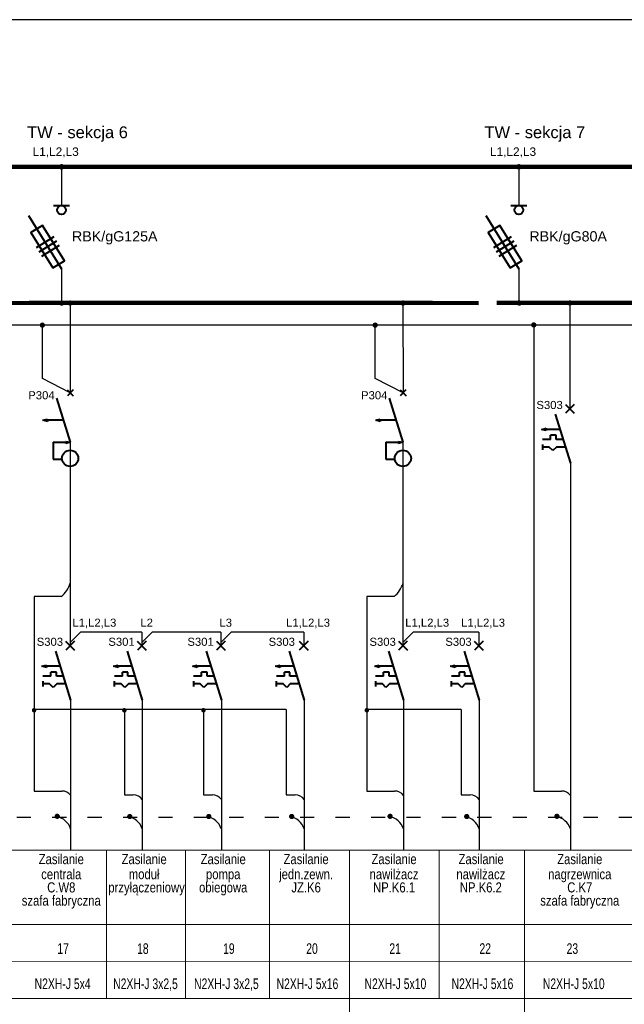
# Model space of a CAD drawing. Header units: millimetres. Extents: x 1218355 to 1284960, y -95511 to 4057.
# Tile 5 of 19: x 1271911 to 1272935, y -91697 to -90030. Entities that reach past the tile are written whole.
import ezdxf
from ezdxf.enums import TextEntityAlignment as Align
from ezdxf.lldxf.tags import DXFTag

# ---------------------------------------------------------------- set-up
doc = ezdxf.new("R2010")
doc.units = ezdxf.units.MM
doc.linetypes.add('ACAD_ISO03W100', pattern=[30, 12, -18])
for name, color, linetype, lineweight in [('1', 7, 'Continuous', 0), ('ELEK ELEMENTY', 40, 'Continuous', 40), ('ELEK SZYNY', 172, 'Continuous', 100)]:
    doc.layers.add(name, color=color, linetype=linetype, lineweight=lineweight)
for name, color, linetype in [('ELEK CIENKIE', 80, 'Continuous'), ('ELEK OPIS', 140, 'Continuous'), ('ELEK OPISY', 140, 'Continuous'), ('ELEK PRZEWODY GŁÓWNE', 232, 'Continuous')]:
    doc.layers.add(name, color=color, linetype=linetype)
doc.styles.add('Arial', font='arial.ttf', dxfattribs={"height": 300})
tags = doc.linetypes.add('DASHED', pattern=[19.05, 12.7, -6.35]).pattern_tags.tags
tags[6:7] = [DXFTag(74, 4), DXFTag(75, 0), DXFTag(340, '0'), DXFTag(46, 1.0), DXFTag(50, 0.0), DXFTag(44, 0.0), DXFTag(45, 0.0)]
tags[4:5] = [DXFTag(74, 4), DXFTag(75, 0), DXFTag(340, '0'), DXFTag(46, 1.0), DXFTag(50, 0.0), DXFTag(44, 0.0), DXFTag(45, 0.0)]

msp = doc.modelspace()

# ---------------------------------------------------------------- hatches: boundary and pattern name
at = {"layer": 'ELEK ELEMENTY'}
h = msp.add_hatch(color=256, dxfattribs=at)
h.paths.add_polyline_path([(1271996.47, -90745.95), (1271989.19, -90744.37), (1271989.15, -90745.95)])
h.paths.add_polyline_path([(1271996.47, -90745.95), (1271989.15, -90745.95), (1271989.09, -90747.87)])
h = msp.add_hatch(color=256, dxfattribs=at)
h.paths.add_polyline_path([(1272560.2, -90745.95), (1272552.93, -90744.37), (1272552.88, -90745.95)])
h.paths.add_polyline_path([(1272560.2, -90745.95), (1272552.88, -90745.95), (1272552.83, -90747.87)])

# ---------------------------------------------------------------- linework, layer by layer
at = {"color": 5}
for points, const_width, elevation in [([(1271979.65, -90279.58, 1), (1271984.31, -90279.58, 1)], 4.66, -65.96), ([(1271979.88, -90510.2, 1), (1271984.32, -90510.2, 1)], 4.43, -65.96), ([(1271994.38, -90510.18, 1), (1271998.81, -90510.18, 1)], 4.43, -65.96), ([(1272558.12, -90510.18, 1), (1272562.55, -90510.18, 1)], 4.43, -87.95), ([(1271947.26, -90547.52, 1), (1271951.69, -90547.52, 1)], 4.43, -65.96), ([(1272511, -90547.52, 1), (1272515.43, -90547.52, 1)], 4.43, -87.95), ([(1271972.5, -91379.16, 1), (1271976.93, -91379.16, 1)], 4.43, -65.96), ([(1272095.28, -91379.46, 1), (1272099.71, -91379.46, 1)], 4.43, -65.96), ([(1272229.22, -91379.46, 1), (1272233.65, -91379.46, 1)], 4.43, -65.96), ([(1272369.6, -91379.46, 1), (1272374.04, -91379.46, 1)], 4.43, -65.96), ([(1272536.23, -91379.16, 1), (1272540.67, -91379.16, 1)], 4.43, -87.95), ([(1272666.1, -91379.46, 1), (1272670.53, -91379.46, 1)], 4.43, -87.95)]:
    msp.add_lwpolyline(points, format="xyb", close=True, dxfattribs=dict(at, const_width=const_width, elevation=elevation))
for points, const_width in [([(1272754.42, -90279.58, 1), (1272759.08, -90279.58, 1)], 4.66), ([(1272754.53, -90510.03, 1), (1272758.96, -90510.03, 1)], 4.43), ([(1272755.2, -90510.18, 1), (1272759.63, -90510.18, 1)], 4.43), ([(1272840.74, -90509.99, 1), (1272845.17, -90509.99, 1)], 4.43), ([(1272779.67, -90547.23, 1), (1272784.1, -90547.23, 1)], 4.43), ([(1272819.02, -91379.16, 1), (1272823.45, -91379.16, 1)], 4.43)]:
    msp.add_lwpolyline(points, format="xyb", close=True, dxfattribs=dict(at, const_width=const_width))
at = {"layer": '1', "color": 5, "linetype": 'Continuous'}
for p, q in [((1268617.92, -91436.62), (1276793.39, -91436.4)), ((1272057.84, -91436.62, -65.96), (1272057.84, -91688.08, -65.96)), ((1272191.79, -91436.62, -65.96), (1272191.79, -91688.08, -65.96)), ((1272334.05, -91436.58, -65.96), (1272334.05, -91687.85, -65.96)), ((1272469.59, -91436.58, -65.96), (1272469.59, -91955.75, -65.96)), ((1272621.58, -91436.62, -87.95), (1272621.58, -91688.08, -87.95)), ((1272766.09, -91436.58, -87.95), (1272766.09, -91955.75, -87.95)), ((1268617.92, -91562.31), (1276793.39, -91562.63)), ((1268920.17, -91625.1), (1276793.39, -91625.41)), ((1268920.17, -91687.9), (1276793.39, -91687.77))]:
    msp.add_line(p, q, dxfattribs=at)
at = {"layer": 'ELEK CIENKIE'}
for p, q in [((1271949.48, -90637.94, -65.96), (1271949.48, -90545.29, -65.96)), ((1272513.21, -90637.94, -87.95), (1272513.21, -90545.29, -87.95)), ((1272781.89, -90547.23), (1272781.89, -91336.34)), ((1271996.71, -90662, -65.96), (1271949.48, -90637.94, -65.96)), ((1272560.45, -90662, -87.95), (1272513.21, -90637.94, -87.95)), ((1271935.36, -91007.09, -65.96), (1271935.36, -91336.34, -65.96)), ((1271981.51, -91007.09, -65.96), (1271935.36, -91007.09, -65.96)), ((1272499.1, -91007.09, -87.95), (1272499.1, -91336.34, -87.95)), ((1272545.24, -91007.09, -87.95), (1272499.1, -91007.09, -87.95)), ((1272362.68, -91198.32, -65.96), (1271935.36, -91198.32, -65.96)), ((1272088.35, -91198.32, -65.96), (1272088.35, -91342.93, -65.96)), ((1272222.29, -91198.32, -65.96), (1272222.29, -91342.93, -65.96)), ((1272362.68, -91198.32, -65.96), (1272362.68, -91342.93, -65.96)), ((1272659.17, -91198.32, -87.95), (1272499.1, -91198.32, -87.95)), ((1272659.17, -91198.32, -87.95), (1272659.17, -91342.93, -87.95)), ((1271935.36, -91336.34, -65.96), (1271982.31, -91336.34, -65.96)), ((1272088.35, -91342.93, -65.96), (1272103.55, -91342.93, -65.96)), ((1272222.29, -91342.93, -65.96), (1272237.49, -91342.93, -65.96)), ((1272362.68, -91342.93, -65.96), (1272377.88, -91342.93, -65.96)), ((1272499.1, -91336.34, -87.95), (1272546.04, -91336.34, -87.95)), ((1272659.17, -91342.93, -87.95), (1272674.37, -91342.93, -87.95)), ((1272781.89, -91336.34), (1272828.83, -91336.34))]:
    msp.add_line(p, q, dxfattribs=at)
at = {"layer": 'ELEK CIENKIE', "linetype": 'ACAD_ISO03W100', "ltscale": 2}
msp.add_line((1268966.18, -91380.74), (1276793.39, -91380.91), dxfattribs=at)
at = {"layer": 'ELEK CIENKIE', "const_width": 3.8}
for points, elevation in [([(1271933.51, -91199.64, 1), (1271937.31, -91199.64, 1)], -65.96), ([(1272086.49, -91199.64, 1), (1272090.29, -91199.64, 1)], -65.96), ([(1272220.43, -91199.64, 1), (1272224.23, -91199.64, 1)], -65.96), ([(1272497.24, -91199.64, 1), (1272501.04, -91199.64, 1)], -87.95)]:
    msp.add_lwpolyline(points, format="xyb", close=True, dxfattribs=dict(at, elevation=elevation))
at = {"layer": 'ELEK CIENKIE'}
for centre, radius, start, end in [((1271951.01, -90970.3, -65.96), 47.8, 309.65171, 342.96815), ((1272514.74, -90970.3, -87.95), 47.8, 309.65171, 342.96815), ((1271982.31, -91355.34, -65.96), 19, 36.8699, 90), ((1272103.55, -91361.93, -65.96), 19, 36.8699, 90), ((1272237.49, -91361.93, -65.96), 19, 36.8699, 90), ((1272377.88, -91361.93, -65.96), 19, 36.8699, 90), ((1272546.04, -91355.34, -87.95), 19, 36.8699, 90), ((1272674.37, -91361.93, -87.95), 19, 36.8699, 90), ((1272828.83, -91355.34), 19, 36.8699, 90)]:
    msp.add_arc(centre, radius, start, end, dxfattribs=at)
at = {"layer": 'ELEK CIENKIE', "linetype": 'DASHED', "ltscale": 70}
for centre in [(1271967.74, -91410.2, -65.96), (1272088.96, -91410.16, -65.96), (1272222.9, -91410.16, -65.96), (1272363.29, -91410.16, -65.96), (1272531.48, -91410.2, -87.95), (1272659.78, -91410.16, -87.95), (1272814.27, -91410.2)]:
    msp.add_arc(centre, 31.3, 18.75716, 79.33739, dxfattribs=at)
at = {"layer": 'ELEK ELEMENTY', "linetype": 'Continuous'}
for p, q in [((1271968.42, -90345.12, -65.96), (1271995.28, -90345.12, -65.96)), ((1272743.18, -90345.12), (1272770.05, -90345.12)), ((1271926.04, -90362.22, -65.96), (1271981.98, -90452.49, -65.96)), ((1272700.81, -90362.22), (1272756.75, -90452.49)), ((1271968.82, -90398.15, -65.96), (1271939.11, -90416.62, -65.96)), ((1272743.59, -90398.15), (1272713.87, -90416.62)), ((1271973.36, -90405.49, -65.96), (1271943.65, -90423.96, -65.96)), ((1271977.93, -90412.81, -65.96), (1271948.22, -90431.28, -65.96)), ((1272748.13, -90405.49), (1272718.42, -90423.96)), ((1272752.7, -90412.81), (1272722.99, -90431.28))]:
    msp.add_line(p, q, dxfattribs=at)
at = {"layer": 'ELEK ELEMENTY'}
for p, q in [((1271991.65, -90656.97, -65.96), (1272001.77, -90667.03, -65.96)), ((1271991.65, -90656.97, -65.96), (1272001.77, -90667.03, -65.96)), ((1272001.66, -90656.97, -65.96), (1271991.76, -90667.03, -65.96)), ((1272001.66, -90656.97, -65.96), (1271991.76, -90667.03, -65.96)), ((1272555.39, -90656.97, -87.95), (1272565.5, -90667.03, -87.95)), ((1272555.39, -90656.97, -87.95), (1272565.5, -90667.03, -87.95)), ((1272565.4, -90656.97, -87.95), (1272555.5, -90667.03, -87.95)), ((1272565.4, -90656.97, -87.95), (1272555.5, -90667.03, -87.95)), ((1271973.5, -90671.44, -65.96), (1271996.47, -90745.95, -65.96)), ((1272537.23, -90671.44, -87.95), (1272560.2, -90745.95, -87.95)), ((1272835.44, -90681.68), (1272850.61, -90696.77)), ((1272835.44, -90681.68), (1272850.61, -90696.77)), ((1272850.45, -90681.68), (1272835.6, -90696.77)), ((1272850.45, -90681.68), (1272835.6, -90696.77)), ((1272818.36, -90698.56), (1272843.91, -90781.43)), ((1271958.17, -90710.53, -65.96), (1271950.4, -90708.61, -65.96)), ((1271950.44, -90708.65, -65.96), (1271958.17, -90706.57, -65.96)), ((1271958.17, -90706.57, -65.96), (1271958.17, -90710.53, -65.96)), ((1271984.99, -90708.71, -65.96), (1271958.17, -90708.61, -65.96)), ((1272521.91, -90710.53, -87.95), (1272514.14, -90708.61, -87.95)), ((1272514.18, -90708.65, -87.95), (1272521.91, -90706.57, -87.95)), ((1272521.91, -90706.57, -87.95), (1272521.91, -90710.53, -87.95)), ((1272548.72, -90708.71, -87.95), (1272521.91, -90708.61, -87.95)), ((1272803.03, -90726.03), (1272795.26, -90724.11)), ((1272795.3, -90724.15), (1272803.03, -90722.07)), ((1272803.03, -90722.07), (1272803.03, -90726.03)), ((1272803.03, -90722.07), (1272803.03, -90726.03)), ((1272826.11, -90724.19), (1272803.03, -90724.11)), ((1272819.68, -90733.99), (1272810.35, -90733.99)), ((1272810.35, -90741.04), (1272810.35, -90733.99)), ((1272819.68, -90741.04), (1272819.68, -90733.99)), ((1271967.77, -90745.96, -65.96), (1271967.77, -90774.21, -65.96)), ((1271967.77, -90745.96, -65.96), (1271989.17, -90745.96, -65.96)), ((1271989.09, -90747.87, -65.96), (1271989.19, -90744.37, -65.96)), ((1271996.47, -90745.95, -65.96), (1271989.09, -90747.87, -65.96)), ((1271989.19, -90744.37, -65.96), (1271996.47, -90745.95, -65.96)), ((1272531.51, -90745.96, -87.95), (1272531.51, -90774.21, -87.95)), ((1272531.51, -90745.96, -87.95), (1272552.91, -90745.96, -87.95)), ((1272552.83, -90747.87, -87.95), (1272552.93, -90744.37, -87.95)), ((1272560.2, -90745.95, -87.95), (1272552.83, -90747.87, -87.95)), ((1272552.93, -90744.37, -87.95), (1272560.2, -90745.95, -87.95)), ((1272796.51, -90749.6), (1272796.51, -90758.56)), ((1272810.35, -90741.04), (1272796.8, -90741.04)), ((1272831.46, -90741.04), (1272819.68, -90741.04)), ((1272808.22, -90754.08), (1272796.51, -90754.08)), ((1272814.24, -90760.09), (1272808.22, -90754.08)), ((1272820.26, -90754.08), (1272814.24, -90760.09)), ((1272834.88, -90754.08), (1272820.26, -90754.08)), ((1271967.77, -90774.21, -65.96), (1271982.77, -90774.21, -65.96)), ((1272531.51, -90774.21, -87.95), (1272546.5, -90774.21, -87.95)), ((1271988.92, -91082.63, -65.96), (1272004.09, -91097.72, -65.96)), ((1271988.92, -91082.63, -65.96), (1272004.09, -91097.72, -65.96)), ((1272003.93, -91082.63, -65.96), (1271989.08, -91097.72, -65.96)), ((1272003.93, -91082.63, -65.96), (1271989.08, -91097.72, -65.96)), ((1272110.28, -91082.63, -65.96), (1272125.45, -91097.72, -65.96)), ((1272110.28, -91082.63, -65.96), (1272125.45, -91097.72, -65.96)), ((1272125.29, -91082.63, -65.96), (1272110.45, -91097.72, -65.96)), ((1272125.29, -91082.63, -65.96), (1272110.45, -91097.72, -65.96)), ((1272244.23, -91082.63, -65.96), (1272259.4, -91097.72, -65.96)), ((1272244.23, -91082.63, -65.96), (1272259.4, -91097.72, -65.96)), ((1272259.24, -91082.63, -65.96), (1272244.39, -91097.72, -65.96)), ((1272259.24, -91082.63, -65.96), (1272244.39, -91097.72, -65.96)), ((1272384.61, -91082.63, -65.96), (1272399.78, -91097.72, -65.96)), ((1272384.61, -91082.63, -65.96), (1272399.78, -91097.72, -65.96)), ((1272399.62, -91082.63, -65.96), (1272384.77, -91097.72, -65.96)), ((1272399.62, -91082.63, -65.96), (1272384.77, -91097.72, -65.96)), ((1272552.65, -91082.63, -87.95), (1272567.83, -91097.72, -87.95)), ((1272552.65, -91082.63, -87.95), (1272567.83, -91097.72, -87.95)), ((1272567.66, -91082.63, -87.95), (1272552.82, -91097.72, -87.95)), ((1272567.66, -91082.63, -87.95), (1272552.82, -91097.72, -87.95)), ((1272681.11, -91082.63, -87.95), (1272696.28, -91097.72, -87.95)), ((1272681.11, -91082.63, -87.95), (1272696.28, -91097.72, -87.95)), ((1272696.12, -91082.63, -87.95), (1272681.27, -91097.72, -87.95)), ((1272696.12, -91082.63, -87.95), (1272681.27, -91097.72, -87.95)), ((1271971.84, -91099.51, -65.96), (1271997.38, -91182.38, -65.96)), ((1272093.2, -91099.51, -65.96), (1272118.75, -91182.38, -65.96)), ((1272227.14, -91099.51, -65.96), (1272252.69, -91182.38, -65.96)), ((1272367.53, -91099.51, -65.96), (1272393.08, -91182.38, -65.96)), ((1272535.57, -91099.51, -87.95), (1272561.12, -91182.38, -87.95)), ((1272664.02, -91099.51, -87.95), (1272689.57, -91182.38, -87.95)), ((1271956.51, -91126.97, -65.96), (1271948.74, -91125.05, -65.96)), ((1271948.78, -91125.09, -65.96), (1271956.51, -91123.01, -65.96)), ((1271956.51, -91123.01, -65.96), (1271956.51, -91126.97, -65.96)), ((1271956.51, -91123.01, -65.96), (1271956.51, -91126.97, -65.96)), ((1271979.58, -91125.14, -65.96), (1271956.51, -91125.05, -65.96)), ((1272077.87, -91126.97, -65.96), (1272070.1, -91125.05, -65.96)), ((1272070.15, -91125.09, -65.96), (1272077.87, -91123.01, -65.96)), ((1272077.87, -91123.01, -65.96), (1272077.87, -91126.97, -65.96)), ((1272077.87, -91123.01, -65.96), (1272077.87, -91126.97, -65.96)), ((1272100.95, -91125.14, -65.96), (1272077.87, -91125.05, -65.96)), ((1272211.82, -91126.97, -65.96), (1272204.05, -91125.05, -65.96)), ((1272204.09, -91125.09, -65.96), (1272211.82, -91123.01, -65.96)), ((1272211.82, -91123.01, -65.96), (1272211.82, -91126.97, -65.96)), ((1272211.82, -91123.01, -65.96), (1272211.82, -91126.97, -65.96)), ((1272234.89, -91125.14, -65.96), (1272211.82, -91125.05, -65.96)), ((1272352.2, -91126.97, -65.96), (1272344.43, -91125.05, -65.96)), ((1272344.47, -91125.09, -65.96), (1272352.2, -91123.01, -65.96)), ((1272352.2, -91123.01, -65.96), (1272352.2, -91126.97, -65.96)), ((1272352.2, -91123.01, -65.96), (1272352.2, -91126.97, -65.96)), ((1272375.28, -91125.14, -65.96), (1272352.2, -91125.05, -65.96)), ((1272520.24, -91126.97, -87.95), (1272512.47, -91125.05, -87.95)), ((1272512.52, -91125.09, -87.95), (1272520.24, -91123.01, -87.95)), ((1272520.24, -91123.01, -87.95), (1272520.24, -91126.97, -87.95)), ((1272520.24, -91123.01, -87.95), (1272520.24, -91126.97, -87.95)), ((1272543.32, -91125.14, -87.95), (1272520.24, -91125.05, -87.95)), ((1272648.7, -91126.97, -87.95), (1272640.93, -91125.05, -87.95)), ((1272640.97, -91125.09, -87.95), (1272648.7, -91123.01, -87.95)), ((1272648.7, -91123.01, -87.95), (1272648.7, -91126.97, -87.95)), ((1272648.7, -91123.01, -87.95), (1272648.7, -91126.97, -87.95)), ((1272671.77, -91125.14, -87.95), (1272648.7, -91125.05, -87.95)), ((1271949.99, -91150.55, -65.96), (1271949.99, -91159.51, -65.96)), ((1271963.83, -91141.98, -65.96), (1271950.28, -91141.98, -65.96)), ((1271973.15, -91134.94, -65.96), (1271963.82, -91134.94, -65.96)), ((1271963.83, -91141.98, -65.96), (1271963.83, -91134.94, -65.96)), ((1271973.15, -91141.98, -65.96), (1271973.15, -91134.94, -65.96)), ((1271984.93, -91141.98, -65.96), (1271973.15, -91141.98, -65.96)), ((1272071.35, -91150.55, -65.96), (1272071.35, -91159.51, -65.96)), ((1272085.19, -91141.98, -65.96), (1272071.64, -91141.98, -65.96)), ((1272094.52, -91134.94, -65.96), (1272085.19, -91134.94, -65.96)), ((1272085.19, -91141.98, -65.96), (1272085.19, -91134.94, -65.96)), ((1272094.52, -91141.98, -65.96), (1272094.52, -91134.94, -65.96)), ((1272106.3, -91141.98, -65.96), (1272094.52, -91141.98, -65.96)), ((1272205.3, -91150.55, -65.96), (1272205.3, -91159.51, -65.96)), ((1272219.13, -91141.98, -65.96), (1272205.59, -91141.98, -65.96)), ((1272228.46, -91134.94, -65.96), (1272219.13, -91134.94, -65.96)), ((1272219.13, -91141.98, -65.96), (1272219.13, -91134.94, -65.96)), ((1272228.46, -91141.98, -65.96), (1272228.46, -91134.94, -65.96)), ((1272240.24, -91141.98, -65.96), (1272228.46, -91141.98, -65.96)), ((1272345.68, -91150.55, -65.96), (1272345.68, -91159.51, -65.96)), ((1272359.52, -91141.98, -65.96), (1272345.97, -91141.98, -65.96)), ((1272368.85, -91134.94, -65.96), (1272359.51, -91134.94, -65.96)), ((1272359.52, -91141.98, -65.96), (1272359.52, -91134.94, -65.96)), ((1272368.85, -91141.98, -65.96), (1272368.85, -91134.94, -65.96)), ((1272380.63, -91141.98, -65.96), (1272368.85, -91141.98, -65.96)), ((1272513.73, -91150.55, -87.95), (1272513.73, -91159.51, -87.95)), ((1272527.56, -91141.98, -87.95), (1272514.01, -91141.98, -87.95)), ((1272536.89, -91134.94, -87.95), (1272527.56, -91134.94, -87.95)), ((1272527.56, -91141.98, -87.95), (1272527.56, -91134.94, -87.95)), ((1272536.89, -91141.98, -87.95), (1272536.89, -91134.94, -87.95)), ((1272548.67, -91141.98, -87.95), (1272536.89, -91141.98, -87.95)), ((1272642.18, -91150.55, -87.95), (1272642.18, -91159.51, -87.95)), ((1272656.01, -91141.98, -87.95), (1272642.47, -91141.98, -87.95)), ((1272665.34, -91134.94, -87.95), (1272656.01, -91134.94, -87.95)), ((1272656.01, -91141.98, -87.95), (1272656.01, -91134.94, -87.95)), ((1272665.34, -91141.98, -87.95), (1272665.34, -91134.94, -87.95)), ((1272677.12, -91141.98, -87.95), (1272665.34, -91141.98, -87.95)), ((1271961.7, -91155.03, -65.96), (1271949.99, -91155.03, -65.96)), ((1271967.72, -91161.04, -65.96), (1271961.7, -91155.03, -65.96)), ((1271973.74, -91155.03, -65.96), (1271967.72, -91161.04, -65.96)), ((1271988.36, -91155.03, -65.96), (1271973.74, -91155.03, -65.96)), ((1272083.07, -91155.03, -65.96), (1272071.35, -91155.03, -65.96)), ((1272089.09, -91161.04, -65.96), (1272083.07, -91155.03, -65.96)), ((1272095.11, -91155.03, -65.96), (1272089.09, -91161.04, -65.96)), ((1272109.73, -91155.03, -65.96), (1272095.11, -91155.03, -65.96)), ((1272217.01, -91155.03, -65.96), (1272205.3, -91155.03, -65.96)), ((1272223.03, -91161.04, -65.96), (1272217.01, -91155.03, -65.96)), ((1272229.05, -91155.03, -65.96), (1272223.03, -91161.04, -65.96)), ((1272243.67, -91155.03, -65.96), (1272229.05, -91155.03, -65.96)), ((1272357.39, -91155.03, -65.96), (1272345.68, -91155.03, -65.96)), ((1272363.41, -91161.04, -65.96), (1272357.39, -91155.03, -65.96)), ((1272369.43, -91155.03, -65.96), (1272363.41, -91161.04, -65.96)), ((1272384.05, -91155.03, -65.96), (1272369.43, -91155.03, -65.96)), ((1272525.44, -91155.03, -87.95), (1272513.73, -91155.03, -87.95)), ((1272531.46, -91161.04, -87.95), (1272525.44, -91155.03, -87.95)), ((1272537.48, -91155.03, -87.95), (1272531.46, -91161.04, -87.95)), ((1272552.1, -91155.03, -87.95), (1272537.48, -91155.03, -87.95)), ((1272653.89, -91155.03, -87.95), (1272642.18, -91155.03, -87.95)), ((1272659.91, -91161.04, -87.95), (1272653.89, -91155.03, -87.95)), ((1272665.93, -91155.03, -87.95), (1272659.91, -91161.04, -87.95)), ((1272680.55, -91155.03, -87.95), (1272665.93, -91155.03, -87.95))]:
    msp.add_line(p, q, dxfattribs=at)
at = {"layer": 'ELEK ELEMENTY', "linetype": 'Continuous', "elevation": -65.96}
msp.add_lwpolyline([(1271967.41, -90450.82), (1271986.93, -90438.69), (1271949.6, -90378.63), (1271930.08, -90390.76), (1271967.41, -90450.82)], dxfattribs=at)
at = {"layer": 'ELEK ELEMENTY', "linetype": 'Continuous'}
msp.add_lwpolyline([(1272742.18, -90450.82), (1272761.7, -90438.69), (1272724.37, -90378.63), (1272704.85, -90390.76), (1272742.18, -90450.82)], dxfattribs=at)
for centre in [(1271981.85, -90352.57, -65.96), (1272756.62, -90352.57)]:
    msp.add_circle(centre, 7.46, dxfattribs=at)
at = {"layer": 'ELEK ELEMENTY'}
for centre in [(1271996.47, -90773.03, -65.96), (1272560.2, -90773.03, -87.95)]:
    msp.add_circle(centre, 13.75, dxfattribs=at)
for points in [[(1271958.17, -90706.57, -65.96), (1271950.4, -90708.65, -65.96), (1271958.17, -90710.53, -65.96), (1271958.17, -90706.57, -65.96)], [(1272521.91, -90706.57, -87.95), (1272514.14, -90708.65, -87.95), (1272521.91, -90710.53, -87.95), (1272521.91, -90706.57, -87.95)], [(1272803.03, -90722.07), (1272795.26, -90724.15), (1272803.03, -90726.03), (1272803.03, -90722.07)], [(1271956.51, -91123.01, -65.96), (1271948.74, -91125.09, -65.96), (1271956.51, -91126.97, -65.96), (1271956.51, -91123.01, -65.96)], [(1272077.87, -91123.01, -65.96), (1272070.1, -91125.09, -65.96), (1272077.87, -91126.97, -65.96), (1272077.87, -91123.01, -65.96)], [(1272211.82, -91123.01, -65.96), (1272204.05, -91125.09, -65.96), (1272211.82, -91126.97, -65.96), (1272211.82, -91123.01, -65.96)], [(1272352.2, -91123.01, -65.96), (1272344.43, -91125.09, -65.96), (1272352.2, -91126.97, -65.96), (1272352.2, -91123.01, -65.96)], [(1272520.24, -91123.01, -87.95), (1272512.47, -91125.09, -87.95), (1272520.24, -91126.97, -87.95), (1272520.24, -91123.01, -87.95)], [(1272648.7, -91123.01, -87.95), (1272640.93, -91125.09, -87.95), (1272648.7, -91126.97, -87.95), (1272648.7, -91123.01, -87.95)]]:
    msp.add_solid(points, dxfattribs=at)
at = {"layer": 'ELEK OPIS', "elevation": -662.14}
msp.add_lwpolyline([(1267421.49, -92800.44), (1281141.49, -92800.44), (1281141.49, -90030.44), (1267421.49, -90030.44)], close=True, dxfattribs=at)
at = {"layer": 'ELEK PRZEWODY GŁÓWNE'}
for p, q in [((1271981.98, -90280.42, -65.96), (1271981.98, -90345.28, -65.96)), ((1272756.75, -90280.42), (1272756.75, -90345.28)), ((1271981.98, -90452.49, -65.96), (1271981.97, -90510.03, -65.96)), ((1272756.75, -90452.49), (1272756.74, -90510.03)), ((1271996.47, -90507.95, -65.96), (1271996.71, -90662, -65.96)), ((1272560.2, -90507.95, -87.95), (1272560.45, -90662, -87.95)), ((1272842.95, -90509.99), (1272842.95, -90682.71)), ((1268611.13, -90547.22), (1276793.39, -90547.39)), ((1272842.95, -90666.51), (1272842.95, -90689.31)), ((1271996.47, -90745.95, -65.96), (1271996.43, -91061.77, -65.96)), ((1272560.2, -90745.95, -87.95), (1272560.16, -91061.77, -87.95)), ((1272843.91, -90781.43), (1272843.91, -91437.16)), ((1271996.43, -91060.86, -65.96), (1271996.43, -91083.66, -65.96)), ((1271996.43, -91067.45, -65.96), (1271996.43, -91090.25, -65.96)), ((1271996.43, -91084.97, -65.96), (1272013.95, -91067.45, -65.96)), ((1272117.79, -91067.45, -65.96), (1272013.95, -91067.45, -65.96)), ((1272117.79, -91067.45, -65.96), (1272117.79, -91090.25, -65.96)), ((1272117.79, -91084.97, -65.96), (1272135.31, -91067.45, -65.96)), ((1272251.74, -91067.45, -65.96), (1272135.31, -91067.45, -65.96)), ((1272251.74, -91067.45, -65.96), (1272251.74, -91090.25, -65.96)), ((1272251.74, -91084.97, -65.96), (1272269.25, -91067.45, -65.96)), ((1272392.12, -91067.45, -65.96), (1272269.25, -91067.45, -65.96)), ((1272392.12, -91067.45, -65.96), (1272392.12, -91090.25, -65.96)), ((1272560.16, -91060.86, -87.95), (1272560.16, -91083.66, -87.95)), ((1272560.16, -91067.45, -87.95), (1272560.16, -91090.25, -87.95)), ((1272560.16, -91084.97, -87.95), (1272577.68, -91067.45, -87.95)), ((1272688.61, -91067.45, -87.95), (1272577.68, -91067.45, -87.95)), ((1272688.61, -91067.45, -87.95), (1272688.61, -91090.25, -87.95)), ((1271997.38, -91182.38, -65.96), (1271997.38, -91437.16, -65.96)), ((1272118.75, -91182.38, -65.96), (1272118.75, -91437.16, -65.96)), ((1272252.69, -91182.38, -65.96), (1272252.69, -91437.16, -65.96)), ((1272393.08, -91182.38, -65.96), (1272393.08, -91437.16, -65.96)), ((1272561.12, -91182.38, -87.95), (1272561.12, -91437.16, -87.95)), ((1272689.57, -91182.38, -87.95), (1272689.57, -91437.16, -87.95))]:
    msp.add_line(p, q, dxfattribs=at)
at = {"layer": 'ELEK SZYNY'}
for p, q in [((1268611.79, -90279.43), (1276793.39, -90279.59)), ((1271611.81, -90510.02), (1272688.33, -90510.11)), ((1271926.9, -90510.01, -43.98), (1272610.29, -90510.02, -43.98)), ((1273064.25, -90509.99), (1272719.22, -90510))]:
    msp.add_line(p, q, dxfattribs=at)

# ---------------------------------------------------------------- texts
at = {"layer": 'ELEK OPIS', "style": 'Arial'}
for s, height, p in [('TW - sekcja 6', 20, (1271923.59, -90231, -65.96)), ('TW - sekcja 7', 20, (1272698.36, -90231)), ('L1,L2,L3', 14.4, (1271932.85, -90261.07, -65.96)), ('L1,L2,L3', 14.4, (1272707.62, -90261.07)), ('RBK/gG125A', 17.28, (1271999.64, -90405.83, -65.96)), ('RBK/gG80A', 17.28, (1272774.41, -90405.83)), ('P304', 13.68, (1271925.58, -90673.11, -65.96)), ('P304', 13.68, (1272489.31, -90673.11, -87.95)), ('S303', 13.68, (1272786.41, -90689.56)), ('L1,L2,L3', 13.68, (1272000.41, -91058.13, -65.96)), ('L2', 13.68, (1272115.52, -91058.13, -65.96)), ('L3', 13.68, (1272249.47, -91058.13, -65.96)), ('L1,L2,L3', 13.68, (1272362.33, -91058.13, -65.96)), ('L1,L2,L3', 13.68, (1272564.15, -91058.13, -87.95)), ('L1,L2,L3', 13.68, (1272658.82, -91058.13, -87.95)), ('S303', 13.68, (1271939.89, -91090.5, -65.96)), ('S301', 13.68, (1272061.25, -91090.5, -65.96)), ('S301', 13.68, (1272195.19, -91090.5, -65.96)), ('S303', 13.68, (1272332.7, -91090.5, -65.96)), ('S303', 13.68, (1272503.62, -91090.5, -87.95)), ('S303', 13.68, (1272632.07, -91090.5, -87.95))]:
    msp.add_text(s, height=height, dxfattribs=at).set_placement(p)
at = {"layer": 'ELEK OPIS', "linetype": 'Continuous', "style": 'Arial', "width": 0.7}
for s, p in [('17', (1271984.59, -91612.12, -117.52)), ('18', (1272119.64, -91612.12, -139.51)), ('19', (1272265.39, -91612.12, -139.51)), ('20', (1272406.26, -91612.12, -51.56)), ('21', (1272547.05, -91612.12, -51.56)), ('22', (1272699.68, -91612.12, -51.56)), ('23', (1272847.3, -91612.12, -51.56)), ('N2XH-J 5x4', (1271983.76, -91671.67, -117.52)), ('N2XH-J 3x2,5', (1272124.17, -91671.67, -117.52)), ('N2XH-J 3x2,5', (1272261.21, -91671.67, -51.56)), ('N2XH-J 5x16', (1272398.49, -91671.67, -117.52)), ('N2XH-J 5x10', (1272547.49, -91671.67, -139.51)), ('N2XH-J 5x16', (1272694.99, -91671.67, -139.51)), ('N2XH-J 5x10', (1272849.62, -91671.67, -51.56))]:
    msp.add_text(s, height=18, dxfattribs=at).set_placement(p, align=Align.CENTER)
at = {"layer": 'ELEK OPISY', "color": 20, "linetype": 'ACAD_ISO03W100', "true_color": 0xf92306, "style": 'Arial', "width": 0.8}
for s, p in [('Zasilanie', (1271981.5, -91460.13, -117.52)), ('Zasilanie', (1272121.91, -91460.13, -117.52)), ('Zasilanie', (1272255.85, -91460.13, -117.52)), ('centrala', (1271981.5, -91485.62, -117.52)), ('moduł', (1272121.91, -91485.62, -117.52)), ('pompa', (1272255.85, -91485.62, -117.52)), ('C.W8', (1271981.5, -91508.03, -117.52)), ('przyłączeniowy', (1272125.95, -91508.03, -95.53)), ('obiegowa', (1272255.85, -91508.03, -117.52)), ('szafa fabryczna', (1271981.5, -91530.36, -117.52))]:
    msp.add_text(s, height=17.1, dxfattribs=at).set_placement(p, align=Align.CENTER)
at = {"layer": 'ELEK OPISY', "color": 94, "linetype": 'ACAD_ISO03W100', "true_color": 0x109310, "style": 'Arial', "width": 0.8}
for s, p in [('Zasilanie', (1272396.24, -91460.13, -117.52)), ('Zasilanie', (1272545.23, -91460.13, -139.51)), ('Zasilanie', (1272692.73, -91460.13, -139.51)), ('Zasilanie', (1272859.84, -91460.13, -51.56)), ('jedn.zewn.', (1272396.24, -91485.62, -117.52)), ('nawilżacz', (1272545.23, -91485.62, -139.51)), ('nawilżacz', (1272692.23, -91485.62, -139.51)), ('nagrzewnica', (1272859.84, -91485.62, -51.56)), ('JZ.K6', (1272396.24, -91508.03, -117.52)), ('NP.K6.1', (1272545.23, -91508.03, -139.51)), ('NP.K6.2', (1272692.23, -91508.03, -139.51)), ('C.K7', (1272859.84, -91508.03, -51.56)), ('szafa fabryczna', (1272859.84, -91530.36, -51.56))]:
    msp.add_text(s, height=17.1, dxfattribs=at).set_placement(p, align=Align.CENTER)

doc.saveas('drawing.dxf')
